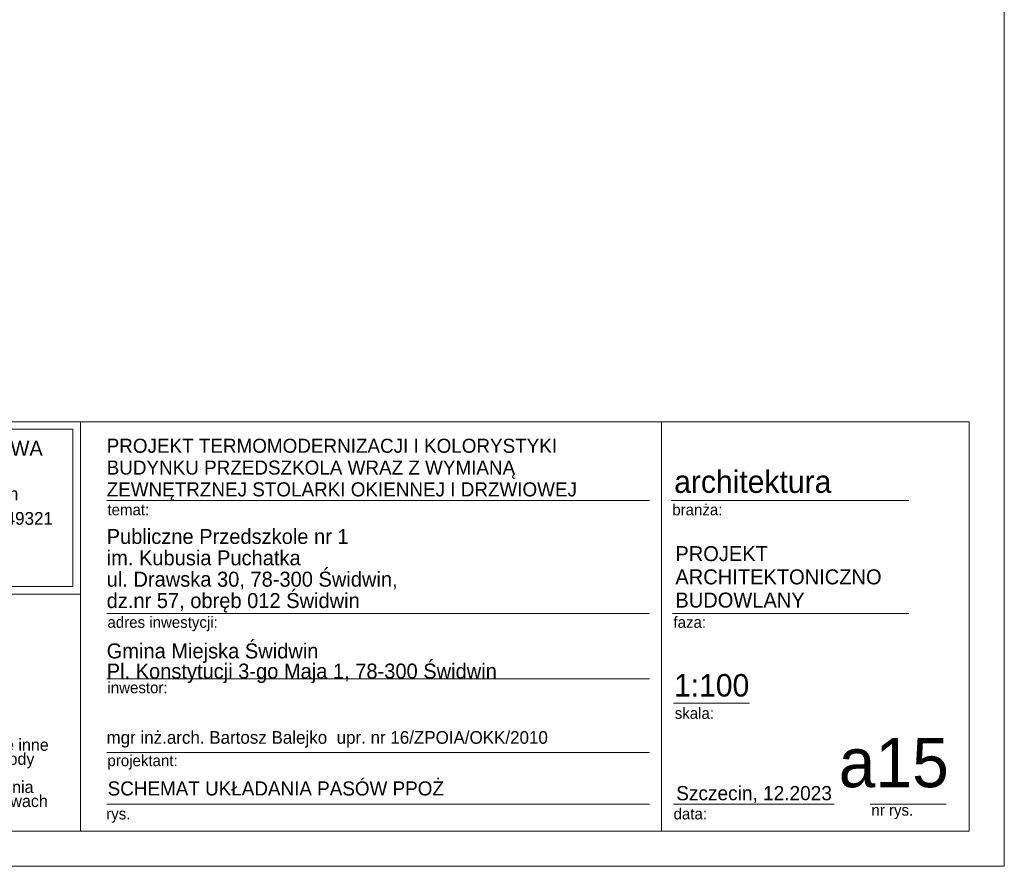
# Model space of a CAD drawing. Extents: x -149893 to 127691, y 5328 to 37028.
# Tile 86 of 88: x 113723 to 127691, y 7328 to 19347. Entities that reach past the tile are written whole.
import ezdxf

# ---------------------------------------------------------------- set-up
doc = ezdxf.new("R2010")
doc.units = 0
doc.header["$MEASUREMENT"] = 0
for name, color, linetype, lineweight in [('ARCH TABELA_Nr_Pióra__1', 7, 'Continuous', 25), ('ARCH TABELA_Nr_Pióra__21', 7, 'Continuous', 13), ('ARCH TABELA_Nr_Pióra__7', 7, 'Continuous', 13)]:
    doc.layers.add(name, color=color, linetype=linetype, lineweight=lineweight)
doc.styles.add('GENERATED_STYLE_5', font='txt')
doc.styles.add('GENERATED_STYLE_6', font='txt')
doc.styles.add('GENERATED_STYLE_7', font='txt')

msp = doc.modelspace()

# ---------------------------------------------------------------- linework, layer by layer
at = {"layer": 'ARCH TABELA_Nr_Pióra__21', "linetype": 'Continuous'}
for p, q in [((127691.1, 37028.4), (127691.1, 7328.4)), ((109691.1, 13639.5), (114584.7, 13639.5)), ((109691.1, 13639.5), (127191.1, 13639.5)), ((114584.7, 13639.5), (114584.7, 7828.4)), ((114584.7, 11192.7), (114584.7, 13639.5)), ((122829.4, 13639.5), (122829.4, 7828.4)), ((127191.1, 13639.5), (127191.1, 7828.4)), ((109797.5, 13533.1), (114478.3, 13533.1)), ((114478.3, 11299.1), (114478.3, 13533.1)), ((114584.7, 7828.4), (114584.7, 13239.5)), ((114956.9, 12518.9), (122656.7, 12518.9)), ((122968.7, 12518.9), (126336, 12518.9)), ((109691.1, 11192.7), (114584.7, 11192.7)), ((109797.5, 11299.1), (114478.3, 11299.1)), ((114956.9, 10918.4), (122656.7, 10918.4)), ((122986.1, 10918.4), (126336, 10918.4)), ((114956.9, 9990.4), (122656.7, 9990.4)), ((122998, 9646.2), (124077.6, 9646.2)), ((114956.9, 8946.2), (122656.7, 8946.2)), ((114956.9, 8210.8), (122656.7, 8210.8)), ((122998, 8210.8), (125279.7, 8210.8)), ((125788.4, 8210.8), (126868, 8210.8)), ((109691.1, 7828.4), (114584.7, 7828.4)), ((127191.1, 7828.4), (114584.7, 7828.4)), ((127691.1, 7328.4), (85891.1, 7328.4))]:
    msp.add_line(p, q, dxfattribs=at)

# ---------------------------------------------------------------- texts
at = {"layer": 'ARCH TABELA_Nr_Pióra__1', "linetype": 'Continuous', "style": 'GENERATED_STYLE_6'}
for s, insert, char_height, attachment_point, line_spacing_factor in [('{PROJEKT \\PARCHITEKTONICZNO\\PBUDOWLANY}', (123024.8, 11873.2), 212.84, 1, 0.9285), ('{Gmina Miejska Świdwin\\PPl. Konstytucji 3-go Maja 1, 78-300 Świdwin}', (114956.9, 9929.1), 212.766, 7, 0.807442)]:
    msp.add_mtext(s, dxfattribs=dict(at, insert=insert, char_height=char_height, attachment_point=attachment_point, line_spacing_factor=line_spacing_factor))
at = {"layer": 'ARCH TABELA_Nr_Pióra__1', "linetype": 'Continuous', "insert": (114970.7, 8533.7), "char_height": 200, "attachment_point": 1, "style": 'GENERATED_STYLE_5'}
msp.add_mtext('{SCHEMAT UKŁADANIA PASÓW PPOŻ}', dxfattribs=at)
at = {"layer": 'ARCH TABELA_Nr_Pióra__7', "linetype": 'Continuous'}
for s, insert, char_height, attachment_point, line_spacing_factor, style in [('{PRACOWNIA PROJEKTOWA\\P\\LBartosz Balejko}', (112137.9, 13368.2), 212.766, 2, 0.926719, 'GENERATED_STYLE_7'), ('{PROJEKT TERMOMODERNIZACJI I KOLORYSTYKI\\PBUDYNKU PRZEDSZKOLA WRAZ Z WYMIANĄ \\PZEWNĘTRZNEJ STOLARKI OKIENNEJ I DRZWIOWEJ }', (114956.9, 12518.7), 200, 7, 0.927967, 'GENERATED_STYLE_5'), ('{Publiczne Przedszkole nr 1\\Pim. Kubusia Puchatka\\Pul. Drawska 30, 78-300 Świdwin, \\Pdz.nr 57, obręb 012 Świdwin}', (114956.9, 10930.1), 212.766, 7, 0.855122, 'GENERATED_STYLE_6')]:
    msp.add_mtext(s, dxfattribs=dict(at, insert=insert, char_height=char_height, attachment_point=attachment_point, line_spacing_factor=line_spacing_factor, style=style))
at = {"layer": 'ARCH TABELA_Nr_Pióra__7', "linetype": 'Continuous', "style": 'GENERATED_STYLE_6'}
for s, insert, char_height, attachment_point in [('{architektura}', (123007.4, 12948.5), 319.16, 1), ('{temat:}', (114967.6, 12470.1), 159.58, 1), ('{branża:}', (122980.5, 12470.1), 159.58, 1), ('{adres inwestycji:}', (114967.6, 10873.4), 159.58, 1), ('{faza:}', (122998, 10873.4), 159.58, 1), ('{1:100}', (123005.3, 10057.4), 319.16, 1), ('{inwestor:}', (114967.6, 9945.3), 159.58, 1), ('{skala:}', (123015.6, 9581.9), 159.58, 1), ('{mgr inż.arch. Bartosz Balejko  upr. nr 16/ZPOIA/OKK/2010}', (114954.7, 9248), 180, 1), ('{a15}', (126903.8, 9150.8), 700, 3), ('{projektant:}', (114967.6, 8909.7), 159.58, 1), ('{Szczecin, 12.2023}', (123036.6, 8468.1), 202.128, 1), ('{rys.}', (114949.7, 8153.6), 159.58, 1), ('{data:}', (122999.3, 8153.6), 159.58, 1), ('{nr rys.}', (125806.1, 8207), 159.58, 1)]:
    msp.add_mtext(s, dxfattribs=dict(at, insert=insert, char_height=char_height, attachment_point=attachment_point))
for s, insert, char_height, width, attachment_point, line_spacing_factor in [('{ul.Różana 6, 78-300 Świdwin\\PNIP 672-168-25-82 Regon 331349321\\Ptel.: +48 501 059 462\\Pmail: bartekbalejko@o2.pl}', (112137.9, 12706.3), 180.852, 7974.447, 2, 1.156383), ('{UWAGA:\\PKopiowanie, publikacje oraz wszelkie inne formy wykorzystania projektu bez zgody autorów będą naruszeniem przepisówwynikających z Ustawy z dnia 4.02.1994 r. o prawie autorskim i prawach pokrewnych.}', (109896.2, 9338.1), 170.2128, 4483.408, 1, 0.703415)]:
    msp.add_mtext(s, dxfattribs=dict(at, insert=insert, char_height=char_height, width=width, attachment_point=attachment_point, line_spacing_factor=line_spacing_factor))

doc.saveas('drawing.dxf')
